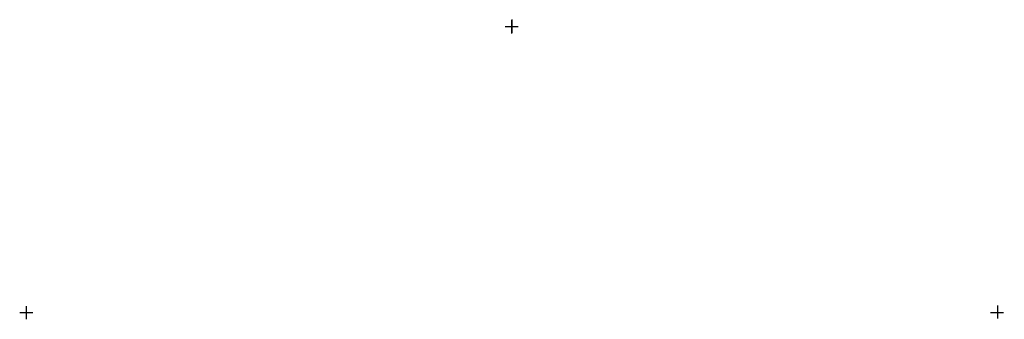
# Model space of a CAD drawing. Header units: millimetres. Extents: x -212 to 1208, y 358 to 791.
import ezdxf

# ---------------------------------------------------------------- set-up
doc = ezdxf.new("R2010")
doc.units = ezdxf.units.MM
doc.linetypes.add('CENTER2', pattern=[28.575, 19.05, -3.175, 3.175, -3.175])

# ---------------------------------------------------------------- blocks, each defined once
blk = doc.blocks.new('AZ 26-700N SP')
at = {"color": 4, "linetype": 'CENTER2'}
for p, q in [((-10, 0), (10, 0)), ((0, 10), (0, -10)), ((700, -403), (700, -423)), ((690, -413), (710, -413))]:
    blk.add_line(p, q, dxfattribs=at)
blk = doc.blocks.new('AZ26-700N-d')
at = {"xscale": -1, "rotation": 180}
blk.add_blockref('AZ 26-700N SP', (0, 0), dxfattribs=at)
blk.add_blockref('AZ 26-700N SP', (700, 413))

msp = doc.modelspace()

# ---------------------------------------------------------------- block references
msp.add_blockref('AZ26-700N-d', (-202.1, 367.9))

doc.saveas('drawing.dxf')
